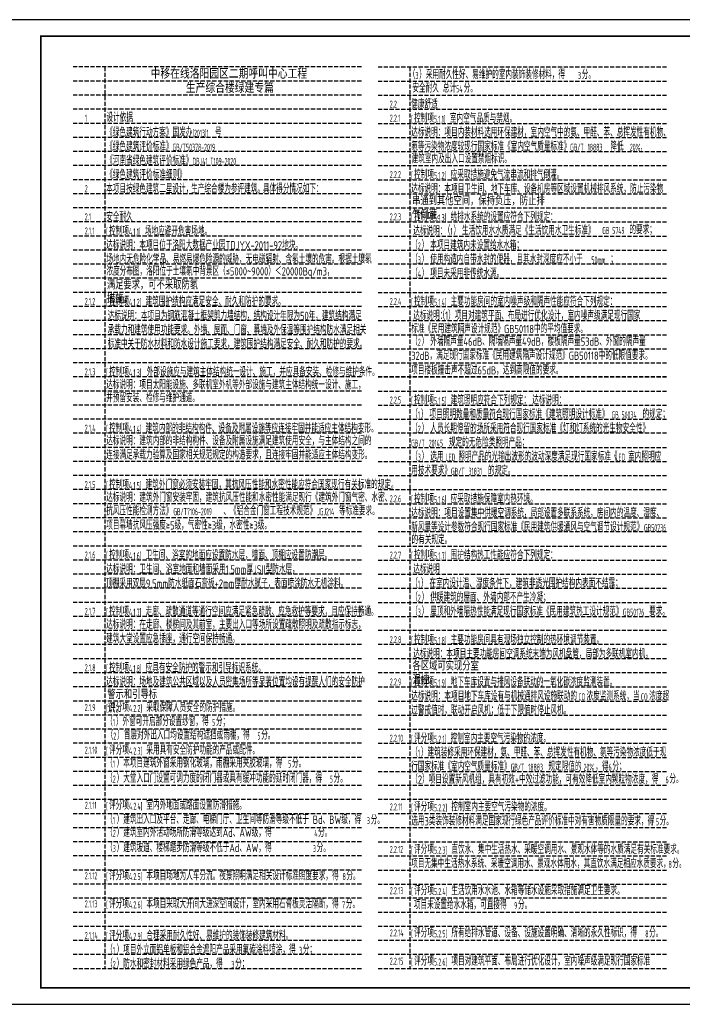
# Model space of a CAD drawing. Extents: x 1109697 to 1467097, y -139975 to 53891.
# Tile 90 of 256: x 1195022 to 1234993, y -139975 to -80575. Entities that reach past the tile are written whole.
import ezdxf

# ---------------------------------------------------------------- set-up
doc = ezdxf.new("R2010")
doc.units = 0
doc.header["$LTSCALE"] = 1000
doc.header["$MEASUREMENT"] = 0
doc.linetypes.add('DASH', pattern=[0.35, 0.25, -0.1])
doc.layers.add('0稿纸', color=2, linetype='DASH', plot=False)
doc.layers.add('PUB_TEXT', color=7, linetype='Continuous')
doc.layers.add('PUB_TITLE', color=4, linetype='Continuous')
doc.styles.get("Standard").update_dxf_attribs({"font": 'gbenor.shx', "bigfont": 'gbcbig.shx'})
doc.styles.add('标题', font='simhei.ttf', dxfattribs={"width": 0.8})

msp = doc.modelspace()

# ---------------------------------------------------------------- linework, layer by layer
at = {"layer": '0稿纸'}
for p, q in [((1215638, -83428, 0), (1198238, -83428, 0)), ((1200154, -83428, 0), (1200154, -137828, 0)), ((1216638, -83428, 0), (1234038, -83428, 0)), ((1218554, -83428, 0), (1218554, -137828, 0)), ((1215638, -84278, 0), (1198238, -84278, 0)), ((1216638, -84278, 0), (1234038, -84278, 0)), ((1215638, -85128, 0), (1198238, -85128, 0)), ((1216638, -85128, 0), (1234038, -85128, 0)), ((1215638, -85978, 0), (1198238, -85978, 0)), ((1216638, -85978, 0), (1234038, -85978, 0)), ((1215638, -86828, 0), (1198238, -86828, 0)), ((1216638, -86828, 0), (1234038, -86828, 0)), ((1215638, -87678, 0), (1198238, -87678, 0)), ((1216638, -87678, 0), (1234038, -87678, 0)), ((1215638, -88528, 0), (1198238, -88528, 0)), ((1216638, -88528, 0), (1234038, -88528, 0)), ((1215638, -89378, 0), (1198238, -89378, 0)), ((1216638, -89378, 0), (1234038, -89378, 0)), ((1215638, -90228, 0), (1198238, -90228, 0)), ((1216638, -90228, 0), (1234038, -90228, 0)), ((1215638, -91078, 0), (1198238, -91078, 0)), ((1216638, -91078, 0), (1234038, -91078, 0)), ((1215638, -91928, 0), (1198238, -91928, 0)), ((1216638, -91928, 0), (1234038, -91928, 0)), ((1215638, -92778, 0), (1198238, -92778, 0)), ((1216638, -92778, 0), (1234038, -92778, 0)), ((1215638, -93628, 0), (1198238, -93628, 0)), ((1216638, -93628, 0), (1234038, -93628, 0)), ((1215638, -94478, 0), (1198238, -94478, 0)), ((1216638, -94478, 0), (1234038, -94478, 0)), ((1215638, -95328, 0), (1198238, -95328, 0)), ((1234038, -95328, 0), (1216638, -95328, 0)), ((1215638, -96178, 0), (1198238, -96178, 0)), ((1216638, -96178, 0), (1234038, -96178, 0)), ((1215638, -97028, 0), (1198238, -97028, 0)), ((1216638, -97028, 0), (1234038, -97028, 0)), ((1215638, -97878, 0), (1198238, -97878, 0)), ((1216638, -97878, 0), (1234038, -97878, 0)), ((1215638, -98728, 0), (1198238, -98728, 0)), ((1216638, -98728, 0), (1234038, -98728, 0)), ((1215638, -99578, 0), (1198238, -99578, 0)), ((1216638, -99578, 0), (1234038, -99578, 0)), ((1215638, -100428, 0), (1198238, -100428, 0)), ((1216638, -100428, 0), (1234038, -100428, 0)), ((1215638, -101278, 0), (1198238, -101278, 0)), ((1216638, -101278, 0), (1234038, -101278, 0)), ((1215638, -102128, 0), (1198238, -102128, 0)), ((1234038, -102128, 0), (1216638, -102128, 0)), ((1216638, -102128, 0), (1234038, -102128, 0)), ((1215638, -102978, 0), (1198238, -102978, 0)), ((1216638, -102978, 0), (1234038, -102978, 0)), ((1216638, -102978, 0), (1234038, -102978, 0)), ((1215638, -103828, 0), (1198238, -103828, 0)), ((1216638, -103828, 0), (1234038, -103828, 0)), ((1215638, -104678, 0), (1198238, -104678, 0)), ((1216638, -104678, 0), (1234038, -104678, 0)), ((1215638, -105528, 0), (1198238, -105528, 0)), ((1234038, -105528, 0), (1216638, -105528, 0)), ((1215638, -106378, 0), (1198238, -106378, 0)), ((1216638, -106378, 0), (1234038, -106378, 0)), ((1215638, -107228, 0), (1198238, -107228, 0)), ((1216638, -107228, 0), (1234038, -107228, 0)), ((1215638, -108078, 0), (1198238, -108078, 0)), ((1216638, -108078, 0), (1234038, -108078, 0)), ((1215638, -108928, 0), (1198238, -108928, 0)), ((1216638, -108928, 0), (1234038, -108928, 0)), ((1215638, -109778, 0), (1198238, -109778, 0)), ((1216638, -109778, 0), (1234038, -109778, 0)), ((1215638, -110628, 0), (1198238, -110628, 0)), ((1216638, -110628, 0), (1234038, -110628, 0)), ((1215638, -111478, 0), (1198238, -111478, 0)), ((1234038, -111478, 0), (1216638, -111478, 0)), ((1215638, -112328, 0), (1198238, -112328, 0)), ((1216638, -112328, 0), (1234038, -112328, 0)), ((1215638, -113178, 0), (1198238, -113178, 0)), ((1216638, -113178, 0), (1234038, -113178, 0)), ((1215638, -114028, 0), (1198238, -114028, 0)), ((1216638, -114028, 0), (1234038, -114028, 0)), ((1215638, -114878, 0), (1198238, -114878, 0)), ((1216638, -114878, 0), (1234038, -114878, 0)), ((1215638, -115728, 0), (1198238, -115728, 0)), ((1216638, -115728, 0), (1234038, -115728, 0)), ((1215638, -116578, 0), (1198238, -116578, 0)), ((1216638, -116578, 0), (1234038, -116578, 0)), ((1215638, -117428, 0), (1198238, -117428, 0)), ((1234038, -117428, 0), (1216638, -117428, 0)), ((1215638, -118278, 0), (1198238, -118278, 0)), ((1234038, -118278, 0), (1216638, -118278, 0)), ((1215638, -119128, 0), (1198238, -119128, 0)), ((1234038, -119128, 0), (1216638, -119128, 0)), ((1215638, -119978, 0), (1198238, -119978, 0)), ((1234038, -119978, 0), (1216638, -119978, 0)), ((1215638, -120828, 0), (1198238, -120828, 0)), ((1216638, -120828, 0), (1234038, -120828, 0)), ((1216638, -120828, 0), (1234038, -120828, 0)), ((1215638, -121678, 0), (1198238, -121678, 0)), ((1216638, -121678, 0), (1234038, -121678, 0)), ((1215638, -122528, 0), (1198238, -122528, 0)), ((1216638, -122528, 0), (1234038, -122528, 0)), ((1215638, -123378, 0), (1198238, -123378, 0)), ((1216638, -123378, 0), (1234038, -123378, 0)), ((1215638, -124228, 0), (1198238, -124228, 0)), ((1216638, -124228, 0), (1234038, -124228, 0)), ((1215638, -125078, 0), (1198238, -125078, 0)), ((1216638, -125078, 0), (1234038, -125078, 0)), ((1215638, -125928, 0), (1198238, -125928, 0)), ((1216638, -125928, 0), (1234038, -125928, 0)), ((1215638, -126778, 0), (1198238, -126778, 0)), ((1234038, -126778, 0), (1216638, -126778, 0)), ((1215638, -127628, 0), (1198238, -127628, 0)), ((1234038, -127628, 0), (1216638, -127628, 0)), ((1215638, -128478, 0), (1198238, -128478, 0)), ((1234038, -128478, 0), (1216638, -128478, 0)), ((1215638, -129328, 0), (1198238, -129328, 0)), ((1234038, -129328, 0), (1216638, -129328, 0)), ((1215638, -130178, 0), (1198238, -130178, 0)), ((1216638, -130178, 0), (1234038, -130178, 0)), ((1215638, -131028, 0), (1198238, -131028, 0)), ((1216638, -131028, 0), (1234038, -131028, 0)), ((1215638, -131878, 0), (1198238, -131878, 0)), ((1216638, -131878, 0), (1234038, -131878, 0)), ((1215638, -132728, 0), (1198238, -132728, 0)), ((1216638, -132728, 0), (1234038, -132728, 0)), ((1215638, -133578, 0), (1198238, -133578, 0)), ((1234038, -133578, 0), (1216638, -133578, 0)), ((1215638, -134428, 0), (1198238, -134428, 0)), ((1234038, -134428, 0), (1216638, -134428, 0)), ((1215638, -135278, 0), (1198238, -135278, 0)), ((1234038, -135278, 0), (1216638, -135278, 0)), ((1215638, -136128, 0), (1198238, -136128, 0)), ((1234038, -136128, 0), (1216638, -136128, 0)), ((1215638, -136978, 0), (1198238, -136978, 0)), ((1234038, -136978, 0), (1216638, -136978, 0)), ((1215638, -137828, 0), (1198238, -137828, 0)), ((1234038, -137828, 0), (1216638, -137828, 0))]:
    msp.add_line(p, q, dxfattribs=at)
at = {"layer": 'PUB_TITLE'}
msp.add_lwpolyline([(1193797, -139975), (1277897, -139975), (1277897, -80575), (1193797, -80575)], close=True, dxfattribs=at)
at = {"layer": 'PUB_TITLE', "const_width": 100}
msp.add_lwpolyline([(1196297, -138975), (1276897, -138975), (1276897, -81575), (1196297, -81575)], close=True, dxfattribs=at)

# ---------------------------------------------------------------- texts
at = {"color": 18, "true_color": 0x000000, "char_height": 500, "attachment_point": 1}
for s, insert, width in [('串通到其他空间，保持负压，防止排气倒灌。', (1218691, -91269), 8046.14), ('满足要求，可不采取防氡措施。', (1200281, -96340), 5575.75), ('各区域可实现分室温控。', (1218719, -119330), 4335.59), ('警示和引导标识。', (1200309, -121050), 3065.67)]:
    msp.add_mtext(s, dxfattribs=dict(at, insert=insert, width=width))
at = {"layer": 'PUB_TEXT', "color": 1, "style": '标题', "width": 0.8}
for s, height, p in [('中移在线洛阳园区二期呼叫中心工程', 540.76, (1202920, -84078, 0)), ('生产综合楼绿建专篇', 540.8, (1205044, -84935, 0))]:
    msp.add_text(s, height=height, dxfattribs=at).set_placement(p)
at = {"layer": 'PUB_TEXT'}
for s, height, width, p in [('（', 500, 0.8, (1218493, -84151, 0)), ('3', 425, 0.564706, (1218893, -84151, 0)), ('）采用耐久性好、易维护的室内装饰装修材料，得', 500, 0.8, (1219121, -84151, 0)), ('3', 425, 0.564706, (1228699, -84151, 0)), ('分。', 500, 0.8, (1228928, -84151, 0)), ('安全耐久', 500, 0.8, (1218708, -84966, 0)), ('总计', 500, 0.8, (1220550, -84966, 0)), ('54', 425, 0.564706, (1221350, -84966, 0)), ('分。', 500, 0.8, (1221807, -84966, 0)), ('2.2', 425, 0.564706, (1217349, -85881, 0)), ('健康舒适', 500, 0.8, (1218640, -85934, 0)), ('1', 425, 0.564706, (1198949, -86731, 0)), ('设计依据', 500, 0.8, (1200257, -86737, 0)), ('2.2.1', 425, 0.564706, (1217349, -86731, 0)), ('[', 425, 0.564706, (1218640, -86784, 0)), ('控制项', 500, 0.8, (1218812, -86784, 0)), ('5.1.1]', 425, 0.564706, (1220012, -86784, 0)), ('室内空气品质与禁烟。', 500, 0.8, (1220972, -86784, 0)), ('《绿色建筑行动方案》国发办', 500, 0.8, (1200240, -87634, 0)), ('[2013]1', 425, 0.564706, (1205440, -87634, 0)), ('号', 500, 0.8, (1206800, -87634, 0)), ('达标说明：项目内装材料选用环保建材，室内空气中的氨、甲醛、苯、总挥发性有机物、', 500, 0.8, (1218640, -87634, 0)), ('《绿色建筑评价标准》', 500, 0.8, (1200240, -88484, 0)), ('氡等污染物浓度较现行国家标准《室内空气质量标准》', 500, 0.8, (1218640, -88484, 0)), ('降低', 500, 0.8, (1230651, -88484, 0)), ('GB/T50378-2019', 425, 0.564706, (1204240, -88484, 0)), ('GB/T', 425, 0.564706, (1228227, -88484, 0)), ('18883', 425, 0.564706, (1229285, -88484, 0)), ('20%%%，', 425, 0.564706, (1231828, -88484, 0)), ('《河南省绿色建筑评价标准》', 500, 0.8, (1200240, -89334, 0)), ('DBJ41 T109-2020', 425, 0.564706, (1205441, -89334, 0)), ('建筑室内及出入口设置禁烟标识。', 500, 0.8, (1218662, -89233, 0)), ('《绿色建筑评价标准细则》', 500, 0.8, (1200240, -90184, 0)), ('控制项', 500, 0.8, (1218812, -90184, 0)), ('应采取措施避免气流串流和排气倒灌。', 500, 0.8, (1221017, -90184, 0)), ('2.2.2', 425, 0.564706, (1217349, -90131, 0)), ('[', 425, 0.564706, (1218640, -90184, 0)), ('5.1.2]', 425, 0.564706, (1220012, -90184, 0)), ('2', 425, 0.564706, (1198949, -90981, 0)), ('本项目按绿色建筑二星设计，', 500, 0.8, (1200240, -91034, 0)), ('生产综合楼为参评建筑。', 500, 0.8, (1205364, -91034, 0)), ('具体得分情况如下：', 500, 0.8, (1209695, -91031, 0)), ('达标说明：本项目卫生间、地下车库、设备机房等区域设置机械排风系统，防止污染物', 500, 0.8, (1218640, -91034, 0)), ('2.1', 425, 0.564706, (1198949, -92681, 0)), ('安全耐久', 500, 0.8, (1200240, -92734, 0)), ('2.2.3', 425, 0.564706, (1217349, -92681, 0)), ('[', 425, 0.564706, (1218640, -92734, 0)), ('控制项', 500, 0.8, (1218812, -92734, 0)), ('5.1.3]', 425, 0.564706, (1220012, -92734, 0)), ('给排水系统的设置应符合下列规定：', 500, 0.8, (1221017, -92734, 0)), ('2.1.1', 425, 0.564706, (1198949, -93531, 0)), ('[', 425, 0.564706, (1200240, -93584, 0)), ('控制项', 500, 0.8, (1200412, -93584, 0)), ('4.1.1]', 425, 0.564706, (1201612, -93584, 0)), ('场地应避开危害场地。', 500, 0.8, (1202572, -93584, 0)), ('达标说明：', 500, 0.8, (1218761, -93584, 0)), ('（', 500, 0.8, (1220602, -93554, 0)), ('1', 425, 0.564706, (1221002, -93554, 0)), ('）', 500, 0.8, (1221185, -93554, 0)), ('生活饮用水水质满足《生活饮用水卫生标准》', 500, 0.8, (1221706, -93554, 0)), ('GB', 425, 0.564706, (1230166, -93506, 0)), ('5749', 425, 0.564706, (1230767, -93506, 0)), ('的要求；', 500, 0.8, (1231802, -93506, 0)), ('（', 500, 0.8, (1218640, -94434, 0)), ('）', 500, 0.8, (1219269, -94434, 0)), ('达标说明：本项目位于洛阳大数据产业园TDJYX-2011-92地块。', 500, 0.8, (1200240, -94434, 0)), ('2', 425, 0.564706, (1219040, -94434, 0)), ('本项目建筑内未设置给水水箱；', 500, 0.8, (1219790, -94434, 0)), ('场地内无危险化学品、易燃易爆危险源的威胁，无电磁辐射、含氡土壤的危害。根据土壤氡', 500, 0.8, (1200253, -95278, 0)), ('（', 500, 0.8, (1218640, -95284, 0)), ('3', 425, 0.564706, (1219040, -95284, 0)), ('）', 500, 0.8, (1219269, -95284, 0)), ('使用构造内自带水封的便器，且其水封深度应不小于', 500, 0.8, (1219790, -95284, 0)), ('50mm', 425, 0.564706, (1229511, -95284, 0)), ('；', 500, 0.8, (1230653, -95284, 0)), ('浓度分布图，洛阳位于土壤氡中背景区（≤5000~9000）＜20000Bq/m3，', 500, 0.8, (1200253, -96011, 0)), ('（', 500, 0.8, (1218640, -96134, 0)), ('）', 500, 0.8, (1219269, -96134, 0)), ('项目未采用非传统水源。', 500, 0.8, (1219790, -96134, 0)), ('4', 425, 0.564706, (1219040, -96134, 0)), ('2.1.2', 425, 0.564706, (1198949, -97781, 0)), ('[', 425, 0.564706, (1200240, -97834, 0)), ('控制项', 500, 0.8, (1200412, -97834, 0)), ('4.1.2]', 425, 0.564706, (1201612, -97834, 0)), ('建筑围护结构应满足安全、耐久和防护的要求。', 500, 0.8, (1202617, -97834, 0)), ('2.2.4', 425, 0.564706, (1217349, -97781, 0)), ('[', 425, 0.564706, (1218640, -97834, 0)), ('控制项', 500, 0.8, (1218812, -97834, 0)), ('5.1.4]', 425, 0.564706, (1220012, -97834, 0)), ('主要功能房间的室内噪声级和隔声性能应符合下列规定：', 500, 0.8, (1221017, -97834, 0)), ('达标说明：本项目为钢筋混凝土框架剪力墙结构，结构设计年限为50年，建筑结构满足', 500, 0.8, (1200331, -98695, 0)), ('达标说明：', 500, 0.8, (1218761, -98684, 0)), ('（1）项目对建筑平面、布局进行优化设计，室内噪声级满足现行国家', 500, 0.8, (1220283, -98678, 0)), ('承载力和建筑使用功能要求。外墙、屋面、门窗、幕墙及外保温等围护结构防水满足相关', 500, 0.8, (1200331, -99545, 0)), ('标准《民用建筑隔声设计规范》GB50118中的平均值要求。', 500, 0.8, (1218640, -99485, 0)), ('（', 500, 0.8, (1218640, -100247, 0)), ('）', 500, 0.8, (1219269, -100247, 0)), ('外墙隔声量46dB、隔墙隔声量49dB，楼板隔声量53dB、外窗的隔声量', 500, 0.8, (1219790, -100247, 0)), ('标准中关于防水材料和防水设计施工要求，建筑围护结构满足安全、耐久和防护的要求。', 500, 0.8, (1200331, -100395, 0)), ('2', 425, 0.564706, (1219040, -100247, 0)), ('32dB，满足现行国家标准《民用建筑隔声设计规范》GB50118中的低限值要求。', 500, 0.8, (1218640, -101097, 0)), ('控制项', 500, 0.8, (1200412, -102084, 0)), ('外部设施应与建筑主体结构统一设计、施工，并应具备安装、检修与维护条件。', 500, 0.8, (1202682, -102084, 0)), ('项目楼板撞击声不超过65dB，达到高限值的要求。', 500, 0.8, (1218640, -101979, 0)), ('2.1.3', 425, 0.564706, (1198949, -102031, 0)), ('[', 425, 0.564706, (1200240, -102084, 0)), ('4.1.3]', 425, 0.564706, (1201612, -102084, 0)), ('达标说明：项目太阳能设施、多联机室外机等外部设施与建筑主体结构统一设计、施工，', 500, 0.8, (1200240, -102866, 0)), ('并预留安装、检修与维护通道。', 500, 0.8, (1200240, -103654, 0)), ('2.2.5', 425, 0.564706, (1217349, -103731, 0)), ('[', 425, 0.564706, (1218640, -103784, 0)), ('控制项', 500, 0.8, (1218812, -103784, 0)), ('5.1.5]', 425, 0.564706, (1220012, -103784, 0)), ('建筑照明应符合下列规定：', 500, 0.8, (1221017, -103784, 0)), ('达标说明：', 500, 0.8, (1225938, -103784, 0)), ('（', 500, 0.8, (1218640, -104634, 0)), ('1', 425, 0.564706, (1219040, -104634, 0)), ('）', 500, 0.8, (1219223, -104634, 0)), ('项目照明数量和质量符合现行国家标准《建筑照明设计标准》', 500, 0.8, (1219744, -104634, 0)), ('GB', 425, 0.564706, (1230727, -104634, 0)), ('50034', 425, 0.564706, (1231328, -104634, 0)), ('的规定；', 500, 0.8, (1232592, -104634, 0)), ('2.1.4', 425, 0.564706, (1198949, -105431, 0)), ('[', 425, 0.564706, (1200240, -105484, 0)), ('控制项', 500, 0.8, (1200412, -105484, 0)), ('4.1.4]', 425, 0.564706, (1201612, -105484, 0)), ('建筑内部的非结构构件、设备及附属设施等应连接牢固并能适应主体结构变形。', 500, 0.8, (1202617, -105484, 0)), ('（', 500, 0.8, (1218640, -105484, 0)), ('2', 425, 0.564706, (1219040, -105484, 0)), ('）', 500, 0.8, (1219269, -105484, 0)), ('人员长期停留的场所采用符合现行国家标准《灯和灯系统的光生物安全性》', 500, 0.8, (1219790, -105484, 0)), ('达标说明：建筑内部的非结构构件、设备及附属设施满足建筑使用安全，与主体结构之间的', 500, 0.8, (1200240, -106246, 0)), ('GB/T', 425, 0.564706, (1218640, -106334, 0)), ('20145', 425, 0.564706, (1219698, -106334, 0)), ('规定的无危险类照明产品；', 500, 0.8, (1220916, -106334, 0)), ('连接满足承载力验算及国家相关规范规定的构造要求，且连接牢固并能适应主体结构变形。', 500, 0.8, (1200240, -107096, 0)), ('（', 500, 0.8, (1218640, -107184, 0)), ('3', 425, 0.564706, (1219040, -107184, 0)), ('）', 500, 0.8, (1219269, -107184, 0)), ('选用', 500, 0.8, (1219790, -107184, 0)), ('LED', 425, 0.564706, (1220711, -107184, 0)), ('照明产品的光输出波形的波动深度满足现行国家标准《', 500, 0.8, (1221483, -107184, 0)), ('LED', 425, 0.564706, (1230955, -107184, 0)), ('室内照明应', 500, 0.8, (1231727, -107184, 0)), ('用技术要求》', 500, 0.8, (1218640, -108034, 0)), ('的规定。', 500, 0.8, (1223271, -108034, 0)), ('GB/T', 425, 0.564706, (1221040, -108034, 0)), ('31831', 425, 0.564706, (1222098, -108034, 0)), ('2.1.5', 425, 0.564706, (1198949, -108831, 0)), ('[', 425, 0.564706, (1200240, -108884, 0)), ('控制项', 500, 0.8, (1200412, -108884, 0)), ('4.1.5]', 425, 0.564706, (1201612, -108884, 0)), ('建筑外门窗必须安装牢固，其抗风压性能和水密性能应符合国家现行有关标准的规定。', 500, 0.8, (1202617, -108884, 0)), ('达标说明：建筑外门窗安装牢固，建筑抗风压性能和水密性能满足现行《建筑外门窗气密、水密、', 500, 0.8, (1200240, -109661, 0)), ('2.2.6', 425, 0.564706, (1217349, -109687, 0)), ('[', 425, 0.564706, (1218640, -109740, 0)), ('控制项', 500, 0.8, (1218812, -109740, 0)), ('5.1.6]', 425, 0.564706, (1220012, -109740, 0)), ('应采取措施保障室内热环境。', 500, 0.8, (1221017, -109740, 0)), ('抗风压性能检测方法》', 500, 0.8, (1200240, -110470, 0)), ('GB/T7106-2019', 425, 0.564706, (1204292, -110470, 0)), ('、《铝合金门窗工程技术规范》', 500, 0.8, (1207309, -110470, 0)), ('JGJ214', 425, 0.564706, (1212975, -110470, 0)), ('等标准要求。', 500, 0.8, (1214283, -110470, 0)), ('达标说明：项目设置集中供暖空调系统，局部设置多联系系统，房间内的温度、湿度、', 500, 0.8, (1218640, -110590, 0)), ('项目幕墙抗风压强度≥5级，气密性≥3级，水密性≥3级。', 500, 0.8, (1200240, -111334, 0)), ('新风量等设计参数符合现行国家标准《民用建筑供暖通风与空气调节设计规范》', 500, 0.8, (1218640, -111440, 0)), ('GB50736', 425, 0.564706, (1232682, -111440, 0)), ('的有关规定。', 500, 0.8, (1218656, -112208, 0)), ('2.1.6', 425, 0.564706, (1198949, -113081, 0)), ('[', 425, 0.564706, (1200240, -113134, 0)), ('控制项', 500, 0.8, (1200412, -113134, 0)), ('4.1.6]', 425, 0.564706, (1201612, -113134, 0)), ('卫生间、浴室的地面应设置防水层，墙面、顶棚应设置防潮层。', 500, 0.8, (1202617, -113134, 0)), ('[', 425, 0.564706, (1218640, -113134, 0)), ('控制项', 500, 0.8, (1218812, -113134, 0)), ('5.1.7]', 425, 0.564706, (1220012, -113134, 0)), ('围护结构热工性能应符合下列规定：', 500, 0.8, (1221017, -113134, 0)), ('达标说明：卫生间、浴室地面和墙面采用1.5mm厚JSII型防水层，', 500, 0.8, (1200240, -113984, 0)), ('达标说明', 500, 0.8, (1218761, -113984, 0)), ('顶棚采用双层9.5mm防水纸面石膏板+2mm厚耐水腻子，表面喷涂防水无机涂料。', 500, 0.8, (1200234, -114839, 0)), ('（', 500, 0.8, (1218640, -114834, 0)), ('1', 425, 0.564706, (1219040, -114834, 0)), ('）', 500, 0.8, (1219223, -114834, 0)), ('在室内设计温、湿度条件下，建筑非透光围护结构内表面不结露；', 500, 0.8, (1219744, -114834, 0)), ('（', 500, 0.8, (1218640, -115684, 0)), ('）', 500, 0.8, (1219269, -115684, 0)), ('供暖建筑的屋面、外墙内部不产生冷凝；', 500, 0.8, (1219790, -115684, 0)), ('2', 425, 0.564706, (1219040, -115684, 0)), ('2.1.7', 425, 0.564706, (1198949, -116481, 0)), ('[', 425, 0.564706, (1200240, -116534, 0)), ('控制项', 500, 0.8, (1200412, -116534, 0)), ('4.1.7]', 425, 0.564706, (1201612, -116534, 0)), ('走廊、疏散通道等通行空间应满足紧急疏散、应急救护等要求，且应保持畅通。', 500, 0.8, (1202617, -116534, 0)), ('（', 500, 0.8, (1218640, -116534, 0)), ('3', 425, 0.564706, (1219040, -116534, 0)), ('）', 500, 0.8, (1219269, -116534, 0)), ('屋顶和外墙隔热性能满足现行国家标准《民用建筑热工设计规范》', 500, 0.8, (1219790, -116534, 0)), ('GB50176', 425, 0.564706, (1231413, -116534, 0)), ('要求。', 500, 0.8, (1232990, -116534, 0)), ('达标说明：在走廊、楼梯间及其前室，主要出入口等场所设置疏散照明及疏散指示标志，', 500, 0.8, (1200240, -117324, 0)), ('建筑大堂设置应急插座，通行空间保持畅通。', 500, 0.8, (1200240, -118174, 0)), ('2.2.8', 425, 0.564706, (1217349, -118187, 0)), ('[', 425, 0.564706, (1218640, -118240, 0)), ('控制项', 500, 0.8, (1218812, -118240, 0)), ('5.1.8]', 425, 0.564706, (1220012, -118240, 0)), ('主要功能房间具有现场独立控制的热环境调节装置。', 500, 0.8, (1221017, -118240, 0)), ('达标说明：本项目主要功能房间空调系统末端为风机盘管，局部为多联机室内机，', 500, 0.8, (1218761, -119090, 0)), ('控制项', 500, 0.8, (1200412, -119934, 0)), ('应具有安全防护的警示和引导标识系统。', 500, 0.8, (1202617, -119934, 0)), ('2.1.8', 425, 0.564706, (1198949, -119881, 0)), ('[', 425, 0.564706, (1200240, -119934, 0)), ('4.1.8]', 425, 0.564706, (1201612, -119934, 0)), ('达标说明：场地及建筑公共区域以及人员密集场所等显著位置均设有提醒人们的安全防护', 500, 0.8, (1200240, -120784, 0)), ('2.2.9', 425, 0.564706, (1217349, -120737, 0)), ('[', 425, 0.564706, (1218640, -120790, 0)), ('控制项', 500, 0.8, (1218812, -120790, 0)), ('5.1.9]', 425, 0.564706, (1220012, -120790, 0)), ('地下车库设置与排风设备联动的一氧化碳浓度监测装置。', 500, 0.8, (1221017, -120790, 0)), ('达标说明：本项目地下车库设有与机械通排风设施联动的', 500, 0.8, (1218640, -121640, 0)), ('浓度监测系统，当', 500, 0.8, (1229218, -121640, 0)), ('浓度超', 500, 0.8, (1232993, -121640, 0)), ('采取保障人员安全的防护措施。', 500, 0.8, (1202663, -122334, 0)), ('CO', 425, 0.564706, (1228727, -121640, 0)), ('CO', 425, 0.564706, (1232501, -121640, 0)), ('2.1.9', 425, 0.564706, (1198949, -122281, 0)), ('[', 425, 0.564706, (1200240, -122334, 0)), ('评分项', 500, 0.8, (1200412, -122334, 0)), ('4.2.2]', 425, 0.564706, (1201612, -122334, 0)), ('过警戒值时，联动开启风机；低于下限值时停止风机。', 500, 0.8, (1218640, -122490, 0)), ('（', 500, 0.8, (1200240, -123184, 0)), ('1', 425, 0.564706, (1200640, -123184, 0)), ('）外窗可开启部分设置纱窗，得', 500, 0.8, (1200823, -123184, 0)), ('5', 425, 0.564706, (1206632, -123184, 0)), ('分；', 500, 0.8, (1206861, -123184, 0)), ('（', 500, 0.8, (1200271, -124003, 0)), ('）首层对外出入口均设置结构遮挡或雨棚，得', 500, 0.8, (1200899, -124003, 0)), ('分。', 500, 0.8, (1209592, -124002, 0)), ('2', 425, 0.564706, (1200671, -124003, 0)), ('5', 425, 0.564706, (1209364, -124002, 0)), ('2.2.10', 425, 0.564706, (1217349, -124131, 0)), ('[', 425, 0.564706, (1218640, -124184, 0)), ('评分项', 500, 0.8, (1218812, -124184, 0)), ('5.2.1]', 425, 0.564706, (1220012, -124184, 0)), ('控制室内主要空气污染物的浓度。', 500, 0.8, (1221017, -124184, 0)), ('2.1.10', 425, 0.564706, (1198949, -124853, 0)), ('[', 425, 0.564706, (1200240, -124906, 0)), ('评分项', 500, 0.8, (1200412, -124906, 0)), ('4.2.3]', 425, 0.564706, (1201612, -124906, 0)), ('采用具有安全防护功能的产品或配件。', 500, 0.8, (1202663, -124906, 0)), ('（', 500, 0.8, (1218640, -125034, 0)), ('1', 425, 0.564706, (1219040, -125034, 0)), ('）建筑装修采用环保建材，氨、甲醛、苯、总挥发性有机物、氡等污染物浓度低于现', 500, 0.8, (1219223, -125034, 0)), ('（', 500, 0.8, (1200240, -125691, 0)), ('1', 425, 0.564706, (1200640, -125691, 0)), ('）本项目建筑外窗采用钢化玻璃，雨棚采用夹胶玻璃，得', 500, 0.8, (1200869, -125691, 0)), ('5', 425, 0.564706, (1211218, -125691, 0)), ('分。', 500, 0.8, (1211447, -125691, 0)), ('行国家标准《室内空气质量标准》', 500, 0.8, (1218640, -125884, 0)), ('规定限值的', 500, 0.8, (1226916, -125884, 0)), ('，得', 500, 0.8, (1229746, -125884, 0)), ('分；', 500, 0.8, (1230774, -125884, 0)), ('GB/T', 425, 0.564706, (1224640, -125884, 0)), ('18883', 425, 0.564706, (1225698, -125884, 0)), ('20%', 425, 0.564706, (1229037, -125884, 0)), ('6', 425, 0.564706, (1230546, -125884, 0)), ('（', 500, 0.8, (1200240, -126603, 0)), ('2', 425, 0.564706, (1200640, -126603, 0)), ('）大堂入口门设置可调力度的闭门器或具有缓冲功能的延时闭门器，得', 500, 0.8, (1200869, -126603, 0)), ('5', 425, 0.564706, (1213728, -126603, 0)), ('分。', 500, 0.8, (1213957, -126603, 0)), ('（2）项目设置新风机组，具有初效+中效过滤功能，可有效降低室内颗粒物浓度，得', 500, 0.8, (1218640, -126664, 0)), ('6', 425, 0.564706, (1233984, -126641, 0)), ('分。', 500, 0.8, (1234213, -126641, 0)), ('评分项', 500, 0.8, (1200412, -128233, 0)), ('室内外地面或路面设置防滑措施。', 500, 0.8, (1202663, -128233, 0)), ('2.1.11', 425, 0.564706, (1198949, -128180, 0)), ('[', 425, 0.564706, (1200240, -128233, 0)), ('4.2.4]', 425, 0.564706, (1201612, -128233, 0)), ('2.2.11', 425, 0.564706, (1217349, -128278, 0)), ('[', 425, 0.564706, (1218640, -128331, 0)), ('评分项', 500, 0.8, (1218812, -128331, 0)), ('5.2.2]', 425, 0.564706, (1220012, -128331, 0)), ('控制室内主要空气污染物的浓度。', 500, 0.8, (1221063, -128331, 0)), ('（', 500, 0.8, (1200240, -129091, 0)), ('1', 425, 0.564706, (1200640, -129091, 0)), ('）建筑出入口及平台、走廊、电梯门厅、卫生间等防滑等级不低于 Bd、BW级，得', 500, 0.8, (1200869, -129091, 0)), ('3', 425, 0.564706, (1215968, -129108, 0)), ('分。', 500, 0.8, (1216197, -129108, 0)), ('选用3类装饰装修材料满足国家现行绿色产品评价标准中对有害物质限量的要求，得', 500, 0.8, (1218640, -129181, 0)), ('5', 425, 0.564706, (1233397, -129181, 0)), ('分。', 500, 0.8, (1233625, -129181, 0)), ('（', 500, 0.8, (1200240, -129873, 0)), ('2', 425, 0.564706, (1200640, -129873, 0)), ('）建筑室内外活动场所防滑等级达到Ad、AW级，得', 500, 0.8, (1200869, -129873, 0)), ('4', 425, 0.564706, (1212793, -129873, 0)), ('分。', 500, 0.8, (1213021, -129873, 0)), ('（', 500, 0.8, (1200240, -130791, 0)), ('3', 425, 0.564706, (1200640, -130791, 0)), ('）建筑坡道、楼梯踏步防滑等级不低于Ad、AW，得', 500, 0.8, (1200869, -130791, 0)), ('3', 425, 0.564706, (1212709, -130791, 0)), ('分。', 500, 0.8, (1212937, -130791, 0)), ('2.2.12', 425, 0.564706, (1217349, -130842, 0)), ('[', 425, 0.564706, (1218640, -130895, 0)), ('评分项', 500, 0.8, (1218812, -130895, 0)), ('5.2.3]', 425, 0.564706, (1220012, -130895, 0)), ('直饮水、集中生活热水、采暖空调用水、景观水体等的水质满足有关标准要求。', 500, 0.8, (1221063, -130895, 0)), ('项目无集中生活热水系统、采暖空调用水、景观水体用水，其直饮水满足相应水质要求，', 500, 0.8, (1218640, -131745, 0)), ('分。', 500, 0.8, (1234391, -131745, 0)), ('8', 425, 0.564706, (1234163, -131745, 0)), ('2.1.12', 425, 0.564706, (1198949, -132430, 0)), ('[', 425, 0.564706, (1200240, -132483, 0)), ('评分项', 500, 0.8, (1200412, -132483, 0)), ('4.2.5]', 425, 0.564706, (1201612, -132483, 0)), ('本项目场地为人车分流。夜景照明满足相关设计标准照度要求，得', 500, 0.8, (1202663, -132483, 0)), ('8', 425, 0.564706, (1214499, -132483, 0)), ('分。', 500, 0.8, (1214727, -132483, 0)), ('2.2.13', 425, 0.564706, (1217349, -133332, 0)), ('[', 425, 0.564706, (1218640, -133385, 0)), ('评分项', 500, 0.8, (1218812, -133385, 0)), ('5.2.4]', 425, 0.564706, (1220012, -133385, 0)), ('生活饮用水水池、水箱等储水设施采取措施满足卫生要求。', 500, 0.8, (1221063, -133385, 0)), ('评分项', 500, 0.8, (1200412, -134183, 0)), ('本项目采取大开间大进深空间设计，室内采用石膏板灵活隔断，得', 500, 0.8, (1202663, -134183, 0)), ('分。', 500, 0.8, (1214696, -134183, 0)), ('2.1.13', 425, 0.564706, (1198949, -134130, 0)), ('[', 425, 0.564706, (1200240, -134183, 0)), ('4.2.6]', 425, 0.564706, (1201612, -134183, 0)), ('7', 425, 0.564706, (1214468, -134183, 0)), ('项目未设置给水水箱，可直接得', 500, 0.8, (1218798, -134235, 0)), ('9', 425, 0.564706, (1224852, -134235, 0)), ('分。', 500, 0.8, (1225080, -134235, 0)), ('评分项', 500, 0.8, (1218812, -135935, 0)), ('所有给排水管道、设备、设施设置明确、清晰的永久性标识，得', 500, 0.8, (1221063, -135935, 0)), ('分。', 500, 0.8, (1232990, -135935, 0)), ('2.1.14', 425, 0.564706, (1198949, -136031, 0)), ('[', 425, 0.564706, (1200240, -136084, 0)), ('评分项', 500, 0.8, (1200412, -136084, 0)), ('4.2.9]', 425, 0.564706, (1201612, -136084, 0)), ('合理采用耐久性好、易维护的装饰装修建筑材料。', 500, 0.8, (1202663, -136084, 0)), ('2.2.14', 425, 0.564706, (1217349, -135882, 0)), ('[', 425, 0.564706, (1218640, -135935, 0)), ('5.2.5]', 425, 0.564706, (1220012, -135935, 0)), ('8', 425, 0.564706, (1232761, -135935, 0)), ('（', 500, 0.8, (1200240, -136934, 0)), ('1', 425, 0.564706, (1200640, -136934, 0)), ('）项目外立面铝单板和铝合金遮阳产品采用氟碳涂料喷涂，得', 500, 0.8, (1200869, -136934, 0)), ('3', 425, 0.564706, (1211873, -136934, 0)), ('分；', 500, 0.8, (1212101, -136934, 0)), ('（', 500, 0.8, (1200240, -137784, 0)), ('）防水和密封材料采用绿色产品，得', 500, 0.8, (1200869, -137784, 0)), ('2.2.15', 425, 0.564706, (1217349, -137582, 0)), ('[', 425, 0.564706, (1218640, -137635, 0)), ('评分项', 500, 0.8, (1218812, -137635, 0)), ('5.2.6]', 425, 0.564706, (1220012, -137635, 0)), ('项目对建筑平面、布局进行优化设计，室内噪声级满足现行国家标准', 500, 0.8, (1221063, -137635, 0)), ('2', 425, 0.564706, (1200640, -137784, 0)), ('3', 425, 0.564706, (1207792, -137784, 0)), ('分；', 500, 0.8, (1208020, -137784, 0))]:
    msp.add_text(s, height=height, dxfattribs=dict(at, width=width)).set_placement(p)
at = {"layer": 'PUB_TEXT', "color": 18, "true_color": 0x000000, "width": 0.564706}
msp.add_text('2.2.7', height=425, dxfattribs=at).set_placement((1217349, -113087, 0))

doc.saveas('drawing.dxf')
